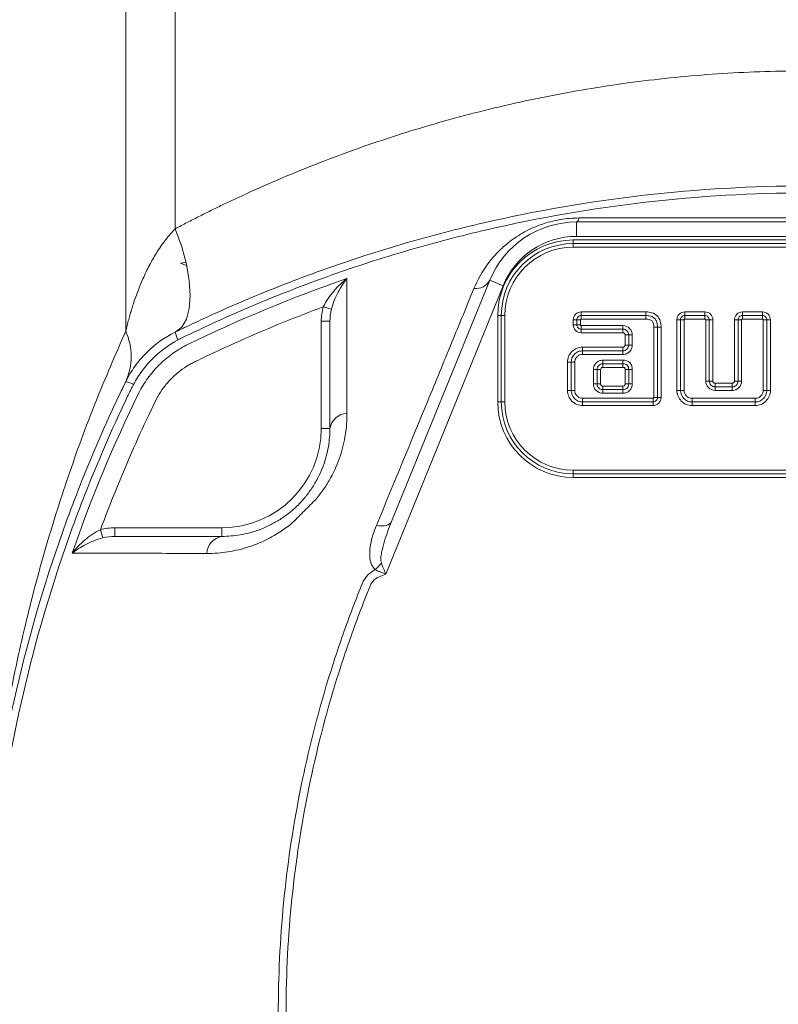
# Model space of a CAD drawing. Header units: millimetres. Extents: x -15 to 879, y -46 to 965.
# Tile 14 of 26: x 195 to 248, y 756 to 824. Entities that reach past the tile are written whole.
import ezdxf

# ---------------------------------------------------------------- set-up
doc = ezdxf.new("R2010")
doc.units = ezdxf.units.MM

msp = doc.modelspace()

# ---------------------------------------------------------------- linework, layer by layer
at = {"color": 7, "linetype": 'Continuous', "lineweight": 15}
for p, q in [((202.862, 802.303), (202.862, 862.646)), ((206.308, 862.646), (206.308, 809.424)), ((234.178, 809.889), (234.178, 808.889)), ((234.178, 809.889), (266.242, 809.889)), ((233.96, 808.389), (233.96, 808.639)), ((233.96, 808.639), (266.46, 808.639)), ((266.242, 808.889), (234.178, 808.889)), ((266.46, 808.389), (233.96, 808.389)), ((233.96, 808.389), (233.96, 808.139)), ((266.46, 808.139), (233.96, 808.139)), ((229.084, 805.463), (220.927, 785.428)), ((221.332, 789.075), (228.157, 805.84)), ((228.157, 805.84), (229.084, 805.463)), ((217.152, 803.828), (216.59, 803.992)), ((228.71, 797.389), (228.71, 803.389)), ((228.71, 803.389), (228.96, 803.389)), ((228.96, 803.389), (228.96, 797.389)), ((228.96, 803.389), (229.21, 803.389)), ((229.21, 803.389), (229.21, 797.389)), ((234.51, 803.639), (234.51, 803.389)), ((234.51, 803.639), (239.01, 803.639)), ((234.51, 803.389), (239.01, 803.389)), ((234.51, 803.389), (234.51, 803.139)), ((239.01, 803.139), (234.51, 803.139)), ((239.01, 803.639), (239.01, 803.389)), ((239.01, 803.389), (239.01, 803.139)), ((241.71, 803.639), (241.71, 803.389)), ((241.71, 803.639), (243.11, 803.639)), ((241.71, 803.389), (241.71, 803.139)), ((241.71, 803.389), (243.11, 803.389)), ((243.11, 803.139), (241.71, 803.139)), ((243.11, 803.389), (243.11, 803.639)), ((243.11, 803.389), (243.11, 803.139)), ((245.71, 803.389), (245.71, 803.639)), ((245.71, 803.639), (247.11, 803.639)), ((245.71, 803.139), (245.71, 803.389)), ((245.71, 803.389), (247.11, 803.389)), ((247.11, 803.139), (245.71, 803.139)), ((247.11, 803.639), (247.11, 803.389)), ((247.11, 803.139), (247.11, 803.389)), ((217.051, 803.002), (216.451, 803.002)), ((216.451, 795.547), (216.451, 803.002)), ((233.96, 803.089), (234.21, 803.089)), ((233.96, 802.739), (233.96, 803.089)), ((233.96, 802.739), (234.21, 802.739)), ((234.21, 802.739), (234.21, 803.089)), ((234.21, 803.089), (234.46, 803.089)), ((234.46, 802.739), (234.21, 802.739)), ((234.46, 803.089), (234.46, 802.739)), ((234.51, 802.689), (237.41, 802.689)), ((234.51, 802.689), (234.51, 802.439)), ((237.41, 802.439), (234.51, 802.439)), ((234.51, 802.189), (234.51, 802.439)), ((237.41, 802.689), (237.41, 802.439)), ((237.41, 802.439), (237.41, 802.189)), ((239.56, 797.689), (239.56, 802.589)), ((239.81, 802.589), (239.56, 802.589)), ((239.81, 802.589), (239.81, 797.689)), ((240.06, 802.589), (239.81, 802.589)), ((240.06, 802.589), (240.06, 797.689)), ((241.16, 803.089), (241.41, 803.089)), ((241.16, 798.188), (241.16, 803.089)), ((241.41, 803.089), (241.66, 803.089)), ((241.41, 798.188), (241.41, 803.089)), ((241.66, 803.089), (241.66, 798.188)), ((243.41, 803.089), (243.16, 803.089)), ((243.16, 798.838), (243.16, 803.089)), ((243.41, 803.089), (243.41, 798.838)), ((243.41, 803.089), (243.66, 803.089)), ((243.66, 803.089), (243.66, 798.838)), ((245.41, 803.089), (245.16, 803.089)), ((245.16, 798.838), (245.16, 803.089)), ((245.41, 798.838), (245.41, 803.089)), ((245.66, 803.089), (245.41, 803.089)), ((245.66, 803.089), (245.66, 798.838)), ((247.16, 798.188), (247.16, 803.089)), ((247.16, 803.089), (247.41, 803.089)), ((247.41, 803.089), (247.41, 798.188)), ((247.66, 803.089), (247.41, 803.089)), ((247.66, 803.089), (247.66, 798.188)), ((237.41, 802.189), (234.51, 802.189)), ((237.81, 802.039), (237.56, 802.039)), ((237.56, 801.339), (237.56, 802.039)), ((238.06, 802.039), (237.81, 802.039)), ((237.81, 801.339), (237.81, 802.039)), ((238.06, 802.039), (238.06, 801.339)), ((234.61, 800.938), (234.61, 801.188)), ((234.61, 801.188), (237.41, 801.188)), ((237.41, 800.938), (237.41, 801.188)), ((237.81, 801.339), (237.56, 801.339)), ((238.06, 801.339), (237.81, 801.339)), ((234.61, 800.688), (234.61, 800.938)), ((234.61, 800.938), (237.41, 800.938)), ((237.41, 800.688), (234.61, 800.688)), ((237.41, 800.688), (237.41, 800.938)), ((233.81, 800.139), (233.56, 800.139)), ((233.56, 798.188), (233.56, 800.139)), ((234.06, 800.139), (233.81, 800.139)), ((233.81, 798.188), (233.81, 800.139)), ((234.06, 800.139), (234.06, 798.188)), ((236.01, 800.289), (236.01, 800.039)), ((236.01, 800.289), (237.41, 800.289)), ((237.41, 800.039), (236.01, 800.039)), ((236.01, 799.789), (236.01, 800.039)), ((237.41, 799.789), (236.01, 799.789)), ((237.41, 800.289), (237.41, 800.039)), ((237.41, 799.789), (237.41, 800.039)), ((235.36, 798.639), (235.36, 799.639)), ((235.61, 799.639), (235.36, 799.639)), ((235.61, 799.639), (235.61, 798.639)), ((235.61, 799.639), (235.86, 799.639)), ((235.86, 799.639), (235.86, 798.639)), ((237.56, 799.639), (237.81, 799.639)), ((237.56, 798.639), (237.56, 799.639)), ((238.06, 799.639), (237.81, 799.639)), ((237.81, 798.639), (237.81, 799.639)), ((238.06, 799.639), (238.06, 798.639)), ((235.61, 798.639), (235.36, 798.639)), ((235.61, 798.639), (235.86, 798.639)), ((236.01, 798.239), (236.01, 798.489)), ((236.01, 798.489), (237.41, 798.489)), ((237.41, 798.239), (237.41, 798.489)), ((237.56, 798.639), (237.81, 798.639)), ((238.06, 798.639), (237.81, 798.639)), ((243.16, 798.838), (243.41, 798.838)), ((243.41, 798.838), (243.66, 798.838)), ((243.81, 798.439), (243.81, 798.689)), ((243.81, 798.689), (245.01, 798.689)), ((243.81, 798.189), (243.81, 798.439)), ((243.81, 798.439), (245.01, 798.439)), ((245.01, 798.439), (245.01, 798.689)), ((245.01, 798.189), (245.01, 798.439)), ((245.41, 798.838), (245.16, 798.838)), ((245.66, 798.838), (245.41, 798.838)), ((233.81, 798.188), (233.56, 798.188)), ((233.81, 798.188), (234.06, 798.188)), ((234.61, 797.389), (234.61, 797.639)), ((234.61, 797.639), (239.51, 797.639)), ((236.01, 798.239), (236.01, 797.989)), ((236.01, 798.239), (237.41, 798.239)), ((237.41, 797.989), (236.01, 797.989)), ((237.41, 798.239), (237.41, 797.989)), ((239.51, 797.389), (239.51, 797.639)), ((239.81, 797.689), (239.56, 797.689)), ((240.06, 797.689), (239.81, 797.689)), ((241.16, 798.188), (241.41, 798.188)), ((241.41, 798.188), (241.66, 798.188)), ((242.21, 797.389), (242.21, 797.639)), ((242.21, 797.639), (246.61, 797.639)), ((245.01, 798.189), (243.81, 798.189)), ((246.61, 797.389), (246.61, 797.639)), ((247.41, 798.188), (247.16, 798.188)), ((247.66, 798.188), (247.41, 798.188)), ((228.71, 797.389), (228.96, 797.389)), ((229.21, 797.389), (228.96, 797.389)), ((239.51, 797.389), (234.61, 797.389)), ((234.61, 797.389), (234.61, 797.139)), ((239.51, 797.139), (234.61, 797.139)), ((239.51, 797.139), (239.51, 797.389)), ((246.61, 797.389), (242.21, 797.389)), ((242.21, 797.139), (242.21, 797.389)), ((246.61, 797.139), (242.21, 797.139)), ((246.61, 797.139), (246.61, 797.389)), ((217.051, 795.547), (216.451, 795.547)), ((233.96, 792.639), (266.46, 792.639)), ((233.96, 792.639), (233.96, 792.389)), ((233.96, 792.139), (233.96, 792.389)), ((233.96, 792.389), (266.46, 792.389)), ((266.46, 792.139), (233.96, 792.139)), ((201.27, 787.946), (201.106, 788.508)), ((202.096, 788.047), (202.096, 788.647)), ((202.096, 788.647), (209.551, 788.647)), ((209.551, 788.047), (209.551, 788.647))]:
    msp.add_line(p, q, dxfattribs=at)
at = {"color": 8, "linetype": 'Continuous', "lineweight": 15}
for p in [(207.008, 807.067), (207.094, 806.876)]:
    msp.add_line(p, (206.657, 807.035), dxfattribs=at)
at = {"color": 7, "linetype": 'Continuous', "lineweight": 15, "flags": 128}
for points in [[(234.379, 810.166), (234.356, 810.102), (234.333, 810.047), (234.308, 809.999), (234.283, 809.96), (234.257, 809.929), (234.231, 809.907), (234.204, 809.893), (234.178, 809.889)], [(206.308, 809.424), (206.751, 808.17), (207.077, 806.952), (207.277, 805.808), (207.344, 804.77), (207.277, 803.87), (207.077, 803.135), (206.751, 802.584), (206.308, 802.236)], [(220.278, 788.801), (220.47, 788.776), (220.651, 788.769), (220.818, 788.779), (220.967, 788.806), (221.095, 788.851), (221.2, 788.911), (221.279, 788.986), (221.332, 789.075)]]:
    msp.add_lwpolyline(points, dxfattribs=at)
at = {"color": 7, "linetype": 'Continuous', "lineweight": 15}
for centre, radius, start, end in [((234.178, 803.389), 6.5, 90, 157.84685), ((233.96, 803.389), 5.25, 90, 180), ((234.178, 803.389), 5.5, 90, 157.84685), ((233.96, 803.389), 5, 90, 180), ((233.96, 803.389), 4.75, 90, 180), ((227.202, 806.349), 1.082, 262.49671, 331.92427), ((198.917, 800.547), 4.318, 336.00543, 23.99457), ((208.208, 802.612), 1.937, 191.17678, 208.11729), ((202.495, 796.907), 1.919, 61.86503, 78.96893), ((233.96, 797.389), 5.25, 180, 270), ((233.96, 797.389), 5, 180, 270), ((233.96, 797.389), 4.75, 180, 270), ((218.294, 795.337), 1.261, 92.5837, 170.382), ((209.551, 795.547), 6.9, 270, 360), ((209.762, 786.805), 1.261, 99.6183, 177.41626), ((218.42, 787.88), 2.783, 309.62118, 322.53461)]:
    msp.add_arc(centre, radius, start, end, dxfattribs=at)
for points, knots in [([(206.308, 809.424), (206.581, 809.567), (207.125, 809.852), (207.945, 810.269), (208.762, 810.676), (209.576, 811.072), (210.388, 811.458), (211.766, 812.096), (213.725, 812.958), (217.181, 814.362), (221.598, 815.933), (227.097, 817.525), (232.718, 818.785), (238.486, 819.706), (244.321, 820.264), (250.21, 820.451), (256.098, 820.264), (261.933, 819.706), (267.702, 818.785), (273.322, 817.525), (278.822, 815.933), (283.239, 814.362), (286.695, 812.958), (288.791, 812.035), (290.442, 811.266), (291.663, 810.675), (292.89, 810.062), (293.702, 809.638), (294.112, 809.424)], [0, 0, 0, 0, 0.010686, 0.021264, 0.031736, 0.0421, 0.052358, 0.062511, 0.093967, 0.125019, 0.188204, 0.250017, 0.312969, 0.37501, 0.437665, 0.499999, 0.562333, 0.624989, 0.687029, 0.749983, 0.811794, 0.87498, 0.906031, 0.937489, 0.952757, 0.968264, 0.984011, 1, 1, 1, 1]), ([(206.308, 802.236), (206.415, 802.289), (206.522, 802.341), (206.737, 802.445), (207.059, 802.6), (207.812, 802.958), (209.326, 803.658), (210.635, 804.23), (213.269, 805.335), (215.046, 806.022), (218.642, 807.294), (220.454, 807.878), (224.091, 808.936), (225.919, 809.412), (231.427, 810.681), (235.135, 811.318), (242.619, 812.171), (246.396, 812.389), (252.115, 812.389), (254.017, 812.334), (257.798, 812.118), (259.679, 811.957), (265.295, 811.316), (269.002, 810.679), (276.343, 808.987), (279.977, 807.932), (285.371, 806.023), (287.15, 805.335), (289.784, 804.23), (290.657, 803.849), (291.958, 803.258), (292.607, 802.958), (293.361, 802.6), (293.683, 802.445), (293.897, 802.341), (294.005, 802.289), (294.112, 802.236)], [0, 0, 0, 0, 0.003906, 0.003906, 0.007812, 0.015625, 0.03125, 0.0625, 0.0625, 0.125, 0.125, 0.1875, 0.1875, 0.25, 0.25, 0.375, 0.375, 0.5, 0.5, 0.5625, 0.5625, 0.625, 0.625, 0.75, 0.75, 0.875, 0.875, 0.9375, 0.9375, 0.96875, 0.96875, 0.984375, 0.992188, 0.996094, 0.996094, 1, 1, 1, 1]), ([(293.741, 801.793), (293.688, 801.821), (293.635, 801.845), (293.528, 801.897), (293.369, 801.975), (292.996, 802.154), (292.249, 802.51), (290.748, 803.204), (289.449, 803.772), (286.837, 804.87), (285.073, 805.553), (279.726, 807.452), (276.124, 808.503), (268.846, 810.192), (265.17, 810.829), (259.601, 811.471), (257.736, 811.633), (254.924, 811.795), (253.984, 811.836), (252.1, 811.89), (251.154, 811.904), (246.426, 811.904), (242.68, 811.685), (235.259, 810.83), (231.583, 810.194), (226.122, 808.927), (224.31, 808.453), (220.705, 807.399), (218.909, 806.818), (215.344, 805.552), (213.582, 804.87), (210.97, 803.772), (210.105, 803.393), (208.384, 802.612), (207.528, 802.208), (206.679, 801.793)], [0, 0, 0, 0, 0.001953, 0.001953, 0.003906, 0.007813, 0.015625, 0.03125, 0.0625, 0.0625, 0.125, 0.125, 0.25, 0.25, 0.375, 0.375, 0.4375, 0.4375, 0.46875, 0.46875, 0.5, 0.5, 0.625, 0.625, 0.75, 0.75, 0.8125, 0.8125, 0.875, 0.875, 0.9375, 0.9375, 0.96875, 0.96875, 1, 1, 1, 1]), ([(227.061, 805.276), (227.305, 805.87), (227.622, 806.441), (228.235, 807.263), (228.463, 807.531), (228.974, 808.053), (229.253, 808.302), (229.714, 808.654), (229.875, 808.768), (230.213, 808.988), (230.39, 809.094), (230.936, 809.393), (231.325, 809.569), (232.164, 809.863), (232.597, 809.976), (233.48, 810.127), (233.935, 810.165), (234.379, 810.166)], [0, 0, 0, 0, 0.25, 0.25, 0.375, 0.375, 0.5, 0.5, 0.5625, 0.5625, 0.625, 0.625, 0.75, 0.75, 0.875, 0.875, 1, 1, 1, 1]), ([(234.379, 810.166), (236.994, 810.167), (239.617, 810.168), (244.876, 810.169), (247.513, 810.169), (252.8, 810.169), (255.45, 810.169), (259.436, 810.168), (260.769, 810.168), (263.416, 810.167), (264.733, 810.166), (266.041, 810.165)], [0, 0, 0, 0, 0.25, 0.25, 0.5, 0.5, 0.75, 0.75, 0.875, 0.875, 1, 1, 1, 1]), ([(202.862, 802.303), (202.896, 802.442), (202.962, 802.714), (203.067, 803.112), (203.174, 803.493), (203.283, 803.855), (203.462, 804.417), (203.725, 805.155), (204.113, 806.088), (204.547, 806.976), (204.972, 807.709), (205.345, 808.265), (205.653, 808.679), (205.971, 809.066), (206.197, 809.306), (206.308, 809.424)], [0, 0, 0, 0, 0.054344, 0.106532, 0.156567, 0.20445, 0.250186, 0.380023, 0.50035, 0.631247, 0.75042, 0.816279, 0.879772, 0.940982, 1, 1, 1, 1]), ([(216.59, 803.992), (216.687, 804.196), (216.8, 804.387), (217.048, 804.753), (217.183, 804.927), (217.462, 805.253), (217.608, 805.407), (217.91, 805.697), (218.068, 805.834), (218.227, 805.96)], [0, 0, 0, 0, 0.25, 0.25, 0.5, 0.5, 0.75, 0.75, 1, 1, 1, 1]), ([(217.152, 803.828), (217.207, 804.045), (217.277, 804.248), (217.433, 804.641), (217.521, 804.829), (217.705, 805.183), (217.803, 805.35), (218.008, 805.668), (218.116, 805.82), (218.227, 805.96)], [0, 0, 0, 0, 0.25, 0.25, 0.5, 0.5, 0.75, 0.75, 1, 1, 1, 1]), ([(218.227, 805.96), (218.226, 804.554), (218.226, 803.067), (218.23, 799.944), (218.233, 798.308), (218.237, 796.596)], [0, 0, 0, 0, 0.5, 0.5, 1, 1, 1, 1]), ([(220.278, 788.801), (221.518, 791.806), (222.711, 794.7), (224.419, 798.846), (224.972, 800.19), (226.044, 802.798), (226.563, 804.061), (227.061, 805.276)], [0, 0, 0, 0, 0.5, 0.5, 0.75, 0.75, 1, 1, 1, 1]), ([(216.59, 803.992), (214.738, 803.306), (212.909, 802.565), (210.199, 801.372), (209.302, 800.96), (208.188, 800.429), (207.965, 800.321), (207.632, 800.159), (207.522, 800.105), (207.306, 799.988), (207.201, 799.927), (206.685, 799.602), (206.307, 799.294), (205.794, 798.757), (205.634, 798.566), (205.343, 798.173), (205.211, 797.97), (204.976, 797.551), (204.874, 797.334), (204.666, 796.902), (204.148, 795.82), (203.651, 794.73), (202.494, 792.094), (201.774, 790.311), (201.106, 788.508)], [0, 0, 0, 0, 0.25, 0.25, 0.375, 0.375, 0.40625, 0.40625, 0.421875, 0.421875, 0.4375, 0.4375, 0.5, 0.5, 0.53125, 0.53125, 0.5625, 0.5625, 0.59375, 0.59375, 0.625, 0.75, 0.75, 1, 1, 1, 1]), ([(233.96, 803.089), (233.96, 803.234), (234.02, 803.375), (234.223, 803.578), (234.365, 803.639), (234.51, 803.639)], [0, 0, 0, 0, 0.5, 0.5, 1, 1, 1, 1]), ([(234.21, 803.089), (234.21, 803.167), (234.243, 803.245), (234.354, 803.355), (234.431, 803.389), (234.51, 803.389)], [0, 0, 0, 0, 0.5, 0.5, 1, 1, 1, 1]), ([(234.51, 803.139), (234.507, 803.139), (234.503, 803.138), (234.5, 803.137), (234.493, 803.136), (234.487, 803.133), (234.482, 803.129), (234.477, 803.125), (234.473, 803.121), (234.47, 803.116), (234.467, 803.112), (234.464, 803.108), (234.462, 803.103), (234.461, 803.099), (234.46, 803.094), (234.46, 803.089)], [0, 0, 0, 0, 0.00001021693, 0.00001021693, 0.00001021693, 0.00003049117, 0.00003049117, 0.00003049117, 0.0000478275, 0.0000478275, 0.0000478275, 0.00006273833, 0.00006273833, 0.00006273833, 0.00007778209, 0.00007778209, 0.00007778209, 0.00007778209]), ([(239.01, 803.639), (239.151, 803.639), (239.29, 803.623), (239.559, 803.539), (239.687, 803.467), (239.886, 803.268), (239.958, 803.142), (240.044, 802.873), (240.06, 802.731), (240.06, 802.589)], [0, 0, 0, 0, 0.25, 0.25, 0.5, 0.5, 0.75, 0.75, 1, 1, 1, 1]), ([(239.01, 803.389), (239.118, 803.389), (239.226, 803.379), (239.435, 803.318), (239.534, 803.267), (239.687, 803.114), (239.74, 803.014), (239.799, 802.807), (239.81, 802.698), (239.81, 802.589)], [0, 0, 0, 0, 0.25, 0.25, 0.5, 0.5, 0.75, 0.75, 1, 1, 1, 1]), ([(239.56, 802.589), (239.56, 802.665), (239.554, 802.741), (239.519, 802.887), (239.487, 802.96), (239.38, 803.067), (239.308, 803.098), (239.161, 803.133), (239.086, 803.139), (239.01, 803.139)], [0, 0, 0, 0, 0.25, 0.25, 0.5, 0.5, 0.75, 0.75, 1, 1, 1, 1]), ([(241.16, 803.089), (241.16, 803.234), (241.22, 803.375), (241.423, 803.578), (241.565, 803.639), (241.71, 803.639)], [0, 0, 0, 0, 0.5, 0.5, 1, 1, 1, 1]), ([(241.41, 803.089), (241.41, 803.167), (241.443, 803.245), (241.554, 803.355), (241.631, 803.389), (241.71, 803.389)], [0, 0, 0, 0, 0.5, 0.5, 1, 1, 1, 1]), ([(241.71, 803.139), (241.706, 803.139), (241.703, 803.138), (241.7, 803.137), (241.693, 803.136), (241.687, 803.132), (241.682, 803.128), (241.677, 803.125), (241.673, 803.121), (241.669, 803.116), (241.667, 803.112), (241.664, 803.108), (241.662, 803.103), (241.661, 803.099), (241.66, 803.094), (241.66, 803.089)], [0, 0, 0, 0, 0.00001021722, 0.00001021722, 0.00001021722, 0.00003063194, 0.00003063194, 0.00003063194, 0.00004798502, 0.00004798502, 0.00004798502, 0.00006278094, 0.00006278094, 0.00006278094, 0.00007771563, 0.00007771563, 0.00007771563, 0.00007771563]), ([(243.11, 803.639), (243.255, 803.639), (243.396, 803.578), (243.599, 803.376), (243.66, 803.234), (243.66, 803.089)], [0, 0, 0, 0, 0.5, 0.5, 1, 1, 1, 1]), ([(243.11, 803.389), (243.188, 803.389), (243.266, 803.355), (243.376, 803.245), (243.41, 803.168), (243.41, 803.089)], [0, 0, 0, 0, 0.5, 0.5, 1, 1, 1, 1]), ([(243.16, 803.089), (243.16, 803.092), (243.159, 803.096), (243.159, 803.099), (243.157, 803.104), (243.155, 803.109), (243.152, 803.113), (243.149, 803.118), (243.145, 803.123), (243.14, 803.127), (243.135, 803.131), (243.13, 803.134), (243.124, 803.136), (243.12, 803.138), (243.115, 803.139), (243.11, 803.139)], [0, 0, 0, 0, 0.00001024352, 0.00001024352, 0.00001024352, 0.00002596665, 0.00002596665, 0.00002596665, 0.00004445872, 0.00004445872, 0.00004445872, 0.00006268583, 0.00006268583, 0.00006268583, 0.00007745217, 0.00007745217, 0.00007745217, 0.00007745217]), ([(245.16, 803.089), (245.16, 803.234), (245.22, 803.376), (245.422, 803.579), (245.565, 803.639), (245.71, 803.639)], [0, 0, 0, 0, 0.5, 0.5, 1, 1, 1, 1]), ([(245.41, 803.089), (245.41, 803.167), (245.443, 803.245), (245.553, 803.356), (245.631, 803.389), (245.71, 803.389)], [0, 0, 0, 0, 0.5, 0.5, 1, 1, 1, 1]), ([(245.71, 803.139), (245.706, 803.139), (245.703, 803.138), (245.699, 803.138), (245.694, 803.136), (245.688, 803.134), (245.683, 803.13), (245.678, 803.127), (245.674, 803.123), (245.671, 803.119), (245.667, 803.115), (245.664, 803.11), (245.663, 803.105), (245.661, 803.1), (245.66, 803.094), (245.66, 803.089)], [0, 0, 0, 0, 0.00001041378, 0.00001041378, 0.00001041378, 0.00002858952, 0.00002858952, 0.00002858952, 0.00004559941, 0.00004559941, 0.00004559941, 0.00006198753, 0.00006198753, 0.00006198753, 0.00007840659, 0.00007840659, 0.00007840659, 0.00007840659]), ([(247.11, 803.639), (247.255, 803.639), (247.397, 803.579), (247.6, 803.376), (247.66, 803.234), (247.66, 803.089)], [0, 0, 0, 0, 0.5, 0.5, 1, 1, 1, 1]), ([(247.11, 803.389), (247.188, 803.389), (247.266, 803.356), (247.377, 803.245), (247.41, 803.168), (247.41, 803.089)], [0, 0, 0, 0, 0.5, 0.5, 1, 1, 1, 1]), ([(247.16, 803.089), (247.16, 803.092), (247.159, 803.096), (247.159, 803.099), (247.157, 803.105), (247.155, 803.111), (247.152, 803.116), (247.148, 803.12), (247.144, 803.125), (247.14, 803.128), (247.136, 803.131), (247.131, 803.134), (247.126, 803.136), (247.121, 803.138), (247.115, 803.139), (247.11, 803.139)], [0, 0, 0, 0, 0.0000104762, 0.0000104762, 0.0000104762, 0.00002865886, 0.00002865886, 0.00002865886, 0.00004560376, 0.00004560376, 0.00004560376, 0.00006198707, 0.00006198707, 0.00006198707, 0.00007839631, 0.00007839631, 0.00007839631, 0.00007839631]), ([(234.51, 802.189), (234.365, 802.189), (234.224, 802.25), (234.021, 802.453), (233.96, 802.594), (233.96, 802.739)], [0, 0, 0, 0, 0.5, 0.5, 1, 1, 1, 1]), ([(234.51, 802.439), (234.432, 802.439), (234.355, 802.473), (234.244, 802.583), (234.21, 802.66), (234.21, 802.739)], [0, 0, 0, 0, 0.5, 0.5, 1, 1, 1, 1]), ([(234.46, 802.739), (234.46, 802.735), (234.46, 802.732), (234.461, 802.729), (234.463, 802.724), (234.465, 802.719), (234.468, 802.714), (234.472, 802.709), (234.476, 802.705), (234.481, 802.701), (234.486, 802.697), (234.491, 802.694), (234.497, 802.691), (234.501, 802.69), (234.505, 802.689), (234.51, 802.689)], [0, 0, 0, 0, 0.00001034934, 0.00001034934, 0.00001034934, 0.00002612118, 0.00002612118, 0.00002612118, 0.0000450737, 0.0000450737, 0.0000450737, 0.00006341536, 0.00006341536, 0.00006341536, 0.00007678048, 0.00007678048, 0.00007678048, 0.00007678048]), ([(237.41, 802.689), (237.582, 802.689), (237.75, 802.619), (237.93, 802.438), (237.978, 802.366), (238.043, 802.209), (238.06, 802.125), (238.06, 802.039)], [0, 0, 0, 0, 0.5, 0.5, 0.75, 0.75, 1, 1, 1, 1]), ([(237.81, 802.039), (237.81, 802.143), (237.767, 802.248), (237.619, 802.396), (237.516, 802.439), (237.41, 802.439)], [0, 0, 0, 0, 0.5, 0.5, 1, 1, 1, 1]), ([(202.862, 798.791), (203.045, 799.166), (203.257, 799.52), (203.735, 800.19), (204.002, 800.506), (204.887, 801.391), (205.558, 801.87), (206.308, 802.236)], [0, 0, 0, 0, 0.25, 0.25, 0.5, 0.5, 1, 1, 1, 1]), ([(206.679, 801.793), (206.679, 801.793), (206.679, 801.793), (206.679, 801.793), (206.619, 801.762), (206.559, 801.731), (206.5, 801.699)], [-0.0000000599, -0.0000000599, -0.0000000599, -0.0000000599, 0, 0, 0, 0.0002023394, 0.0002023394, 0.0002023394, 0.0002023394]), ([(237.56, 802.039), (237.56, 802.056), (237.557, 802.073), (237.551, 802.089), (237.546, 802.105), (237.537, 802.12), (237.527, 802.133), (237.516, 802.146), (237.503, 802.158), (237.489, 802.167), (237.475, 802.176), (237.459, 802.182), (237.442, 802.186), (237.432, 802.188), (237.421, 802.189), (237.41, 802.189)], [0, 0, 0, 0, 0.0000506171, 0.0000506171, 0.0000506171, 0.0001012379, 0.0001012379, 0.0001012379, 0.0001520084, 0.0001520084, 0.0001520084, 0.0002024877, 0.0002024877, 0.0002024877, 0.0002346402, 0.0002346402, 0.0002346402, 0.0002346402]), ([(206.5, 801.699), (205.841, 801.348), (205.246, 800.908), (204.455, 800.116), (204.213, 799.835), (203.774, 799.242), (203.576, 798.929), (203.4, 798.599)], [0, 0, 0, 0, 0.5, 0.5, 0.75, 0.75, 1, 1, 1, 1]), ([(203.776, 798.025), (203.865, 798.201), (203.962, 798.375), (204.169, 798.711), (204.278, 798.874), (204.626, 799.353), (204.885, 799.656), (205.443, 800.214), (205.742, 800.47), (206.221, 800.818), (206.385, 800.928), (206.723, 801.136), (206.898, 801.234), (207.073, 801.323)], [0, 0, 0, 0, 0.125, 0.125, 0.25, 0.25, 0.5, 0.5, 0.75, 0.75, 0.875, 0.875, 1, 1, 1, 1]), ([(233.56, 800.139), (233.56, 800.277), (233.587, 800.414), (233.692, 800.668), (233.77, 800.785), (233.963, 800.979), (234.08, 801.058), (234.333, 801.162), (234.471, 801.188), (234.61, 801.188)], [0, 0, 0, 0, 0.25, 0.25, 0.5, 0.5, 0.75, 0.75, 1, 1, 1, 1]), ([(238.06, 801.339), (238.06, 801.167), (237.989, 800.999), (237.809, 800.819), (237.737, 800.77), (237.58, 800.705), (237.496, 800.688), (237.41, 800.688)], [0, 0, 0, 0, 0.5, 0.5, 0.75, 0.75, 1, 1, 1, 1]), ([(237.41, 800.938), (237.514, 800.938), (237.619, 800.982), (237.766, 801.129), (237.81, 801.233), (237.81, 801.339)], [0, 0, 0, 0, 0.5, 0.5, 1, 1, 1, 1]), ([(237.41, 801.188), (237.427, 801.188), (237.444, 801.191), (237.459, 801.197), (237.475, 801.202), (237.49, 801.21), (237.503, 801.221), (237.516, 801.231), (237.527, 801.244), (237.536, 801.257), (237.545, 801.272), (237.552, 801.288), (237.556, 801.304), (237.558, 801.316), (237.56, 801.327), (237.56, 801.339)], [0, 0, 0, 0, 0.0000501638, 0.0000501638, 0.0000501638, 0.0001004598, 0.0001004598, 0.0001004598, 0.0001495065, 0.0001495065, 0.0001495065, 0.0002003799, 0.0002003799, 0.0002003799, 0.0002346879, 0.0002346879, 0.0002346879, 0.0002346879]), ([(233.81, 800.139), (233.81, 800.347), (233.896, 800.557), (234.117, 800.78), (234.206, 800.84), (234.399, 800.919), (234.504, 800.938), (234.61, 800.938)], [0, 0, 0, 0, 0.5, 0.5, 0.75, 0.75, 1, 1, 1, 1]), ([(234.61, 800.688), (234.537, 800.688), (234.464, 800.675), (234.332, 800.621), (234.27, 800.58), (234.119, 800.426), (234.06, 800.284), (234.06, 800.139)], [0, 0, 0, 0, 0.25, 0.25, 0.5, 0.5, 1, 1, 1, 1]), ([(235.36, 799.639), (235.36, 799.81), (235.432, 799.978), (235.611, 800.157), (235.683, 800.206), (235.84, 800.272), (235.924, 800.289), (236.01, 800.289)], [0, 0, 0, 0, 0.5, 0.5, 0.75, 0.75, 1, 1, 1, 1]), ([(236.01, 800.039), (235.906, 800.039), (235.802, 799.994), (235.655, 799.847), (235.61, 799.744), (235.61, 799.639)], [0, 0, 0, 0, 0.5, 0.5, 1, 1, 1, 1]), ([(237.41, 800.289), (237.497, 800.289), (237.585, 800.279), (237.751, 800.224), (237.828, 800.178), (237.95, 800.055), (237.996, 799.978), (238.05, 799.812), (238.06, 799.726), (238.06, 799.639)], [0, 0, 0, 0, 0.25, 0.25, 0.5, 0.5, 0.75, 0.75, 1, 1, 1, 1]), ([(237.81, 799.639), (237.81, 799.692), (237.805, 799.747), (237.776, 799.851), (237.75, 799.902), (237.674, 799.979), (237.624, 800.005), (237.519, 800.034), (237.464, 800.039), (237.41, 800.039)], [0, 0, 0, 0, 0.25, 0.25, 0.5, 0.5, 0.75, 0.75, 1, 1, 1, 1]), ([(237.56, 799.639), (237.56, 799.664), (237.558, 799.69), (237.554, 799.715), (237.551, 799.728), (237.548, 799.741), (237.542, 799.752), (237.541, 799.756), (237.539, 799.76), (237.536, 799.763), (237.533, 799.766), (237.53, 799.768), (237.526, 799.77), (237.515, 799.776), (237.503, 799.779), (237.491, 799.782), (237.465, 799.787), (237.437, 799.789), (237.41, 799.789)], [0, 0, 0, 0, 0.000076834, 0.000076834, 0.000076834, 0.0001153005, 0.0001153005, 0.0001153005, 0.0001276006, 0.0001276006, 0.0001276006, 0.0001403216, 0.0001403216, 0.0001403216, 0.0001773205, 0.0001773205, 0.0001773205, 0.0002597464, 0.0002597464, 0.0002597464, 0.0002597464]), ([(202.862, 710.987), (202.81, 711.094), (202.758, 711.201), (202.654, 711.416), (202.498, 711.738), (202.14, 712.491), (201.44, 714.005), (200.869, 715.314), (199.764, 717.948), (199.077, 719.725), (197.804, 723.32), (197.221, 725.133), (196.163, 728.77), (195.687, 730.597), (194.417, 736.106), (193.781, 739.813), (192.927, 747.298), (192.71, 751.074), (192.71, 756.794), (192.764, 758.696), (192.98, 762.477), (193.141, 764.358), (193.782, 769.973), (194.419, 773.681), (196.112, 781.022), (197.167, 784.656), (199.076, 790.05), (199.763, 791.828), (200.869, 794.463), (201.25, 795.336), (201.84, 796.637), (202.14, 797.286), (202.498, 798.039), (202.654, 798.362), (202.758, 798.576), (202.81, 798.683), (202.862, 798.791)], [0, 0, 0, 0, 0.003906, 0.003906, 0.007812, 0.015625, 0.03125, 0.0625, 0.0625, 0.125, 0.125, 0.1875, 0.1875, 0.25, 0.25, 0.375, 0.375, 0.5, 0.5, 0.5625, 0.5625, 0.625, 0.625, 0.75, 0.75, 0.875, 0.875, 0.9375, 0.9375, 0.96875, 0.96875, 0.984375, 0.992187, 0.996094, 0.996094, 1, 1, 1, 1]), ([(203.305, 798.42), (203.278, 798.367), (203.253, 798.313), (203.202, 798.207), (203.124, 798.048), (202.944, 797.675), (202.589, 796.928), (201.894, 795.426), (201.327, 794.128), (200.228, 791.516), (199.545, 789.752), (197.647, 784.405), (196.595, 780.803), (194.907, 773.525), (194.27, 769.849), (193.628, 764.28), (193.466, 762.415), (193.304, 759.602), (193.263, 758.663), (193.208, 756.778), (193.194, 755.833), (193.195, 751.105), (193.413, 747.359), (194.269, 739.938), (194.905, 736.262), (196.172, 730.801), (196.646, 728.989), (197.7, 725.384), (198.28, 723.587), (199.546, 720.022), (200.229, 718.261), (201.327, 715.649), (201.705, 714.783), (202.487, 713.063), (202.89, 712.206), (203.305, 711.358)], [0, 0, 0, 0, 0.001953, 0.001953, 0.003906, 0.007812, 0.015625, 0.03125, 0.0625, 0.0625, 0.125, 0.125, 0.25, 0.25, 0.375, 0.375, 0.4375, 0.4375, 0.46875, 0.46875, 0.5, 0.5, 0.625, 0.625, 0.75, 0.75, 0.8125, 0.8125, 0.875, 0.875, 0.9375, 0.9375, 0.96875, 0.96875, 1, 1, 1, 1]), ([(203.4, 798.599), (203.368, 798.54), (203.336, 798.48), (203.305, 798.42), (203.305, 798.42), (203.305, 798.42), (203.305, 798.42)], [0, 0, 0, 0, 0.0002029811, 0.0002029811, 0.0002029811, 0.0002030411, 0.0002030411, 0.0002030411, 0.0002030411]), ([(236.01, 797.989), (235.838, 797.989), (235.67, 798.061), (235.49, 798.24), (235.441, 798.311), (235.376, 798.469), (235.36, 798.553), (235.36, 798.639)], [0, 0, 0, 0, 0.5, 0.5, 0.75, 0.75, 1, 1, 1, 1]), ([(235.61, 798.639), (235.61, 798.535), (235.653, 798.43), (235.801, 798.283), (235.904, 798.239), (236.01, 798.239)], [0, 0, 0, 0, 0.5, 0.5, 1, 1, 1, 1]), ([(235.86, 798.639), (235.86, 798.623), (235.862, 798.606), (235.867, 798.59), (235.873, 798.575), (235.881, 798.56), (235.891, 798.547), (235.901, 798.535), (235.912, 798.525), (235.925, 798.516), (235.94, 798.506), (235.956, 798.499), (235.973, 798.494), (235.985, 798.491), (235.997, 798.489), (236.01, 798.489)], [0, 0, 0, 0, 0.0000489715, 0.0000489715, 0.0000489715, 0.0000982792, 0.0000982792, 0.0000982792, 0.000144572, 0.000144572, 0.000144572, 0.0001970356, 0.0001970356, 0.0001970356, 0.000234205, 0.000234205, 0.000234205, 0.000234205]), ([(237.41, 798.239), (237.514, 798.239), (237.62, 798.28), (237.768, 798.428), (237.81, 798.533), (237.81, 798.639)], [0, 0, 0, 0, 0.5, 0.5, 1, 1, 1, 1]), ([(238.06, 798.639), (238.06, 798.467), (237.991, 798.297), (237.811, 798.117), (237.738, 798.07), (237.58, 798.005), (237.496, 797.989), (237.41, 797.989)], [0, 0, 0, 0, 0.5, 0.5, 0.75, 0.75, 1, 1, 1, 1]), ([(237.41, 798.489), (237.428, 798.489), (237.446, 798.491), (237.462, 798.497), (237.479, 798.503), (237.495, 798.512), (237.509, 798.523), (237.522, 798.534), (237.533, 798.547), (237.541, 798.561), (237.548, 798.575), (237.554, 798.59), (237.557, 798.605), (237.559, 798.616), (237.56, 798.628), (237.56, 798.639)], [0, 0, 0, 0, 0.0000532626, 0.0000532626, 0.0000532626, 0.0001068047, 0.0001068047, 0.0001068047, 0.0001562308, 0.0001562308, 0.0001562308, 0.0002025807, 0.0002025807, 0.0002025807, 0.0002362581, 0.0002362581, 0.0002362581, 0.0002362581]), ([(243.81, 798.189), (243.638, 798.189), (243.47, 798.26), (243.291, 798.44), (243.242, 798.511), (243.177, 798.668), (243.16, 798.753), (243.16, 798.838)], [0, 0, 0, 0, 0.5, 0.5, 0.75, 0.75, 1, 1, 1, 1]), ([(243.41, 798.838), (243.41, 798.734), (243.454, 798.63), (243.601, 798.483), (243.704, 798.439), (243.81, 798.439)], [0, 0, 0, 0, 0.5, 0.5, 1, 1, 1, 1]), ([(243.66, 798.838), (243.66, 798.822), (243.663, 798.805), (243.668, 798.79), (243.674, 798.775), (243.682, 798.76), (243.692, 798.747), (243.702, 798.734), (243.715, 798.722), (243.73, 798.713), (243.744, 798.703), (243.761, 798.696), (243.778, 798.692), (243.788, 798.69), (243.799, 798.689), (243.81, 798.689)], [0, 0, 0, 0, 0.0000490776, 0.0000490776, 0.0000490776, 0.0000980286, 0.0000980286, 0.0000980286, 0.000149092, 0.000149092, 0.000149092, 0.0002016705, 0.0002016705, 0.0002016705, 0.0002333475, 0.0002333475, 0.0002333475, 0.0002333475]), ([(245.66, 798.838), (245.66, 798.667), (245.587, 798.5), (245.408, 798.32), (245.337, 798.271), (245.18, 798.205), (245.095, 798.189), (245.01, 798.189)], [0, 0, 0, 0, 0.5, 0.5, 0.75, 0.75, 1, 1, 1, 1]), ([(245.01, 798.439), (245.114, 798.439), (245.218, 798.483), (245.364, 798.631), (245.41, 798.733), (245.41, 798.838)], [0, 0, 0, 0, 0.5, 0.5, 1, 1, 1, 1]), ([(245.01, 798.689), (245.026, 798.689), (245.042, 798.691), (245.057, 798.697), (245.072, 798.702), (245.087, 798.71), (245.099, 798.72), (245.112, 798.73), (245.123, 798.742), (245.132, 798.755), (245.143, 798.77), (245.151, 798.787), (245.155, 798.805), (245.158, 798.816), (245.16, 798.827), (245.16, 798.838)], [0, 0, 0, 0, 0.0000481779, 0.0000481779, 0.0000481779, 0.0000964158, 0.0000964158, 0.0000964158, 0.0001446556, 0.0001446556, 0.0001446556, 0.0001993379, 0.0001993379, 0.0001993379, 0.0002328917, 0.0002328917, 0.0002328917, 0.0002328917]), ([(234.61, 797.139), (234.471, 797.139), (234.335, 797.165), (234.08, 797.27), (233.964, 797.348), (233.675, 797.64), (233.56, 797.911), (233.56, 798.188)], [0, 0, 0, 0, 0.25, 0.25, 0.5, 0.5, 1, 1, 1, 1]), ([(234.61, 797.389), (234.505, 797.389), (234.4, 797.408), (234.206, 797.488), (234.118, 797.548), (233.897, 797.77), (233.81, 797.977), (233.81, 798.188)], [0, 0, 0, 0, 0.25, 0.25, 0.5, 0.5, 1, 1, 1, 1]), ([(234.06, 798.188), (234.06, 798.043), (234.12, 797.901), (234.271, 797.748), (234.332, 797.706), (234.466, 797.652), (234.537, 797.639), (234.61, 797.639)], [0, 0, 0, 0, 0.5, 0.5, 0.75, 0.75, 1, 1, 1, 1]), ([(239.81, 797.689), (239.81, 797.61), (239.777, 797.532), (239.666, 797.421), (239.589, 797.389), (239.51, 797.389)], [0, 0, 0, 0, 0.5, 0.5, 1, 1, 1, 1]), ([(239.51, 797.639), (239.513, 797.639), (239.517, 797.639), (239.52, 797.64), (239.526, 797.641), (239.532, 797.644), (239.537, 797.647), (239.542, 797.65), (239.546, 797.654), (239.549, 797.659), (239.553, 797.663), (239.555, 797.668), (239.557, 797.673), (239.559, 797.678), (239.56, 797.683), (239.56, 797.689)], [0, 0, 0, 0, 0.00001070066, 0.00001070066, 0.00001070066, 0.00002901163, 0.00002901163, 0.00002901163, 0.0000460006, 0.0000460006, 0.0000460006, 0.0000622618, 0.0000622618, 0.0000622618, 0.00007856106, 0.00007856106, 0.00007856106, 0.00007856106]), ([(240.06, 797.689), (240.06, 797.543), (240, 797.401), (239.797, 797.199), (239.655, 797.139), (239.51, 797.139)], [0, 0, 0, 0, 0.5, 0.5, 1, 1, 1, 1]), ([(242.21, 797.139), (242.071, 797.139), (241.935, 797.165), (241.681, 797.271), (241.565, 797.349), (241.275, 797.64), (241.16, 797.911), (241.16, 798.188)], [0, 0, 0, 0, 0.25, 0.25, 0.5, 0.5, 1, 1, 1, 1]), ([(242.21, 797.389), (242.106, 797.389), (242, 797.409), (241.807, 797.489), (241.719, 797.549), (241.498, 797.771), (241.41, 797.977), (241.41, 798.188)], [0, 0, 0, 0, 0.25, 0.25, 0.5, 0.5, 1, 1, 1, 1]), ([(241.66, 798.188), (241.66, 798.043), (241.721, 797.901), (241.872, 797.749), (241.933, 797.708), (242.066, 797.652), (242.137, 797.639), (242.21, 797.639)], [0, 0, 0, 0, 0.5, 0.5, 0.75, 0.75, 1, 1, 1, 1]), ([(246.61, 797.639), (246.682, 797.639), (246.755, 797.652), (246.886, 797.707), (246.947, 797.749), (247.097, 797.903), (247.16, 798.043), (247.16, 798.188)], [0, 0, 0, 0, 0.25, 0.25, 0.5, 0.5, 1, 1, 1, 1]), ([(247.41, 798.188), (247.41, 797.981), (247.319, 797.772), (247.101, 797.55), (247.012, 797.489), (246.82, 797.409), (246.715, 797.389), (246.61, 797.389)], [0, 0, 0, 0, 0.5, 0.5, 0.75, 0.75, 1, 1, 1, 1]), ([(247.66, 798.188), (247.66, 797.911), (247.542, 797.641), (247.254, 797.35), (247.138, 797.271), (246.886, 797.165), (246.748, 797.139), (246.61, 797.139)], [0, 0, 0, 0, 0.5, 0.5, 0.75, 0.75, 1, 1, 1, 1]), ([(218.237, 796.596), (218.239, 796.117), (218.203, 795.631), (218.05, 794.642), (217.931, 794.14), (217.591, 793.12), (217.373, 792.61), (216.959, 791.855), (216.806, 791.605), (216.556, 791.238), (216.47, 791.116), (216.288, 790.876), (216.193, 790.755), (216.096, 790.639)], [0, 0, 0, 0, 0.25, 0.25, 0.5, 0.5, 0.75, 0.75, 0.875, 0.875, 0.9375, 0.9375, 1, 1, 1, 1]), ([(209.551, 788.047), (209.964, 788.047), (210.389, 788.081), (211.254, 788.23), (211.696, 788.344), (212.374, 788.595), (212.603, 788.692), (213.056, 788.912), (213.282, 789.036), (213.729, 789.313), (213.952, 789.468), (214.282, 789.726), (214.39, 789.815), (214.611, 790.009), (214.724, 790.115), (214.946, 790.334), (215.051, 790.445), (215.201, 790.614), (215.25, 790.671), (215.341, 790.78), (215.386, 790.835), (215.604, 791.11), (215.762, 791.334), (216.047, 791.789), (216.174, 792.018), (216.398, 792.475), (216.495, 792.704), (216.665, 793.16), (216.737, 793.387), (216.856, 793.834), (216.904, 794.054), (217.017, 794.708), (217.051, 795.133), (217.051, 795.547)], [0, 0, 0, 0, 0.125, 0.125, 0.25, 0.25, 0.3125, 0.3125, 0.375, 0.375, 0.4375, 0.4375, 0.46875, 0.46875, 0.5, 0.5, 0.53125, 0.53125, 0.546875, 0.546875, 0.5625, 0.5625, 0.625, 0.625, 0.6875, 0.6875, 0.75, 0.75, 0.8125, 0.8125, 0.875, 0.875, 1, 1, 1, 1]), ([(216.096, 790.639), (215.957, 790.51), (215.824, 790.372), (215.554, 790.097), (215.417, 789.96), (215.141, 789.684), (215.002, 789.545), (214.726, 789.274), (214.59, 789.14), (214.46, 789.003)], [0, 0, 0, 0, 0.25, 0.25, 0.5, 0.5, 0.75, 0.75, 1, 1, 1, 1]), ([(214.46, 789.003), (213.987, 788.608), (213.496, 788.279), (212.746, 787.867), (212.494, 787.743), (211.983, 787.521), (211.727, 787.423), (210.966, 787.169), (210.464, 787.051), (209.473, 786.896), (208.982, 786.86), (208.503, 786.861)], [0, 0, 0, 0, 0.25, 0.25, 0.375, 0.375, 0.5, 0.5, 0.75, 0.75, 1, 1, 1, 1]), ([(219.907, 786.16), (219.837, 786.367), (219.813, 786.59), (219.813, 787.036), (219.837, 787.258), (219.957, 787.924), (220.099, 788.368), (220.278, 788.801)], [0, 0, 0, 0, 0.25, 0.25, 0.5, 0.5, 1, 1, 1, 1]), ([(221.332, 789.075), (221.14, 788.604), (220.964, 788.129), (220.749, 787.406), (220.685, 787.162), (220.617, 786.794), (220.599, 786.671), (220.589, 786.486), (220.588, 786.424), (220.597, 786.303), (220.605, 786.242), (220.629, 786.188)], [0, 0, 0, 0, 0.5, 0.5, 0.75, 0.75, 0.875, 0.875, 0.9375, 0.9375, 1, 1, 1, 1]), ([(201.106, 788.508), (200.902, 788.412), (200.711, 788.298), (200.346, 788.051), (200.171, 787.916), (199.845, 787.636), (199.691, 787.49), (199.401, 787.188), (199.264, 787.031), (199.139, 786.872)], [0, 0, 0, 0, 0.25, 0.25, 0.5, 0.5, 0.75, 0.75, 1, 1, 1, 1]), ([(201.27, 787.946), (201.054, 787.891), (200.85, 787.822), (200.458, 787.665), (200.27, 787.578), (199.915, 787.393), (199.748, 787.295), (199.43, 787.09), (199.278, 786.982), (199.139, 786.872)], [0, 0, 0, 0, 0.25, 0.25, 0.5, 0.5, 0.75, 0.75, 1, 1, 1, 1]), ([(202.096, 788.047), (203.244, 788.047), (204.442, 788.047), (206.927, 788.047), (208.216, 788.047), (209.551, 788.047)], [0, 0, 0, 0, 0.5, 0.5, 1, 1, 1, 1]), ([(208.503, 786.861), (206.792, 786.866), (205.156, 786.869), (202.031, 786.873), (200.543, 786.873), (199.139, 786.872)], [0, 0, 0, 0, 0.5, 0.5, 1, 1, 1, 1]), ([(220.194, 785.737), (220.133, 785.8), (220.08, 785.867), (220.009, 785.973), (219.987, 786.01), (219.955, 786.065), (219.945, 786.084), (219.925, 786.122), (219.915, 786.141), (219.907, 786.16)], [0, 0, 0, 0, 0.5, 0.5, 0.75, 0.75, 0.875, 0.875, 1, 1, 1, 1]), ([(220.629, 786.188), (220.678, 786.07), (220.725, 785.946), (220.825, 785.69), (220.876, 785.558), (220.927, 785.428)], [0, 0, 0, 0, 0.5, 0.5, 1, 1, 1, 1]), ([(220.927, 785.428), (220.775, 785.367), (220.624, 785.306), (220.398, 785.213), (220.325, 785.176), (220.189, 785.082), (220.126, 785.028), (220.015, 784.907), (219.965, 784.84), (219.883, 784.697), (219.853, 784.622), (219.761, 784.395), (219.699, 784.244), (219.396, 783.487), (219.161, 782.879), (218.48, 781.045), (218.055, 779.811), (216.876, 776.083), (216.217, 773.573), (215.151, 768.507), (214.744, 765.95), (214.182, 760.789), (214.028, 758.179), (213.994, 754.267), (214.015, 752.964), (214.122, 750.371), (214.207, 749.08), (214.558, 745.221), (214.918, 742.669), (215.888, 737.602), (216.499, 735.088), (217.607, 731.348), (218.009, 730.105), (218.873, 727.644), (219.336, 726.424), (219.828, 725.216)], [0, 0, 0, 0, 0.007813, 0.007813, 0.011719, 0.011719, 0.015625, 0.015625, 0.019531, 0.019531, 0.023437, 0.023437, 0.03125, 0.03125, 0.0625, 0.0625, 0.125, 0.125, 0.25, 0.25, 0.375, 0.375, 0.5, 0.5, 0.5625, 0.5625, 0.625, 0.625, 0.75, 0.75, 0.875, 0.875, 0.9375, 0.9375, 1, 1, 1, 1]), ([(219.336, 784.854), (219.382, 784.948), (219.436, 785.037), (219.557, 785.208), (219.624, 785.289), (219.769, 785.438), (219.848, 785.507), (220.016, 785.632), (220.104, 785.687), (220.194, 785.737)], [0, 0, 0, 0, 0.25, 0.25, 0.5, 0.5, 0.75, 0.75, 1, 1, 1, 1]), ([(220.194, 785.737), (220.22, 785.72), (220.245, 785.704), (220.285, 785.679), (220.301, 785.675), (220.331, 785.663), (220.346, 785.657), (220.422, 785.627), (220.484, 785.602), (220.672, 785.528), (220.8, 785.478), (220.927, 785.428)], [0, 0, 0, 0, 0.125, 0.125, 0.1875, 0.1875, 0.25, 0.25, 0.5, 0.5, 1, 1, 1, 1]), ([(219.304, 725.002), (218.82, 726.192), (218.365, 727.394), (217.513, 729.819), (217.117, 731.043), (216.021, 734.727), (215.414, 737.203), (213.956, 744.686), (213.462, 749.748), (213.462, 756.173), (213.493, 757.457), (213.618, 760.024), (213.711, 761.304), (214.083, 765.125), (214.452, 767.649), (215.432, 772.653), (216.043, 775.132), (217.143, 778.817), (217.541, 780.04), (218.394, 782.463), (218.85, 783.664), (219.336, 784.854)], [0, 0, 0, 0, 0.0625, 0.0625, 0.125, 0.125, 0.25, 0.25, 0.5, 0.5, 0.5625, 0.5625, 0.625, 0.625, 0.75, 0.75, 0.875, 0.875, 0.9375, 0.9375, 1, 1, 1, 1])]:
    msp.add_open_spline(points, degree=3, knots=knots, dxfattribs=at)
for points in [[(207.073, 801.323), (210.697, 803.094), (214.415, 804.64), (218.227, 805.96)], [(216.451, 803.002), (216.451, 803.339), (216.496, 803.669), (216.59, 803.992)], [(217.152, 803.828), (217.083, 803.557), (217.051, 803.282), (217.051, 803.002)], [(217.051, 795.547), (217.051, 798.22), (217.051, 800.706), (217.051, 803.002)], [(236.01, 799.789), (235.931, 799.789), (235.86, 799.718), (235.86, 799.639)], [(199.139, 786.872), (200.457, 790.681), (202.007, 794.405), (203.776, 798.025)], [(201.106, 788.508), (201.429, 788.602), (201.76, 788.647), (202.096, 788.647)], [(202.096, 788.047), (201.817, 788.047), (201.541, 788.015), (201.27, 787.946)]]:
    msp.add_open_spline(points, degree=3, dxfattribs=at)
at = {"color": 8, "linetype": 'Continuous', "lineweight": 15}
msp.add_open_spline([(192.736, 756.875), (192.739, 757.218), (192.75, 758.329), (192.827, 760.228), (192.958, 762.629), (193.147, 765.071), (193.398, 767.629), (193.844, 771.312), (194.608, 776.113), (195.805, 781.749), (197.217, 787.099), (198.846, 792.261), (200.692, 797.321), (202.15, 800.668), (202.862, 802.303)], degree=3, knots=[0, 0, 0, 0, 0.022302, 0.072107, 0.123335, 0.178297, 0.230895, 0.289822, 0.418291, 0.544626, 0.660034, 0.77197, 0.88859, 1, 1, 1, 1], dxfattribs=at)

doc.saveas('drawing.dxf')
